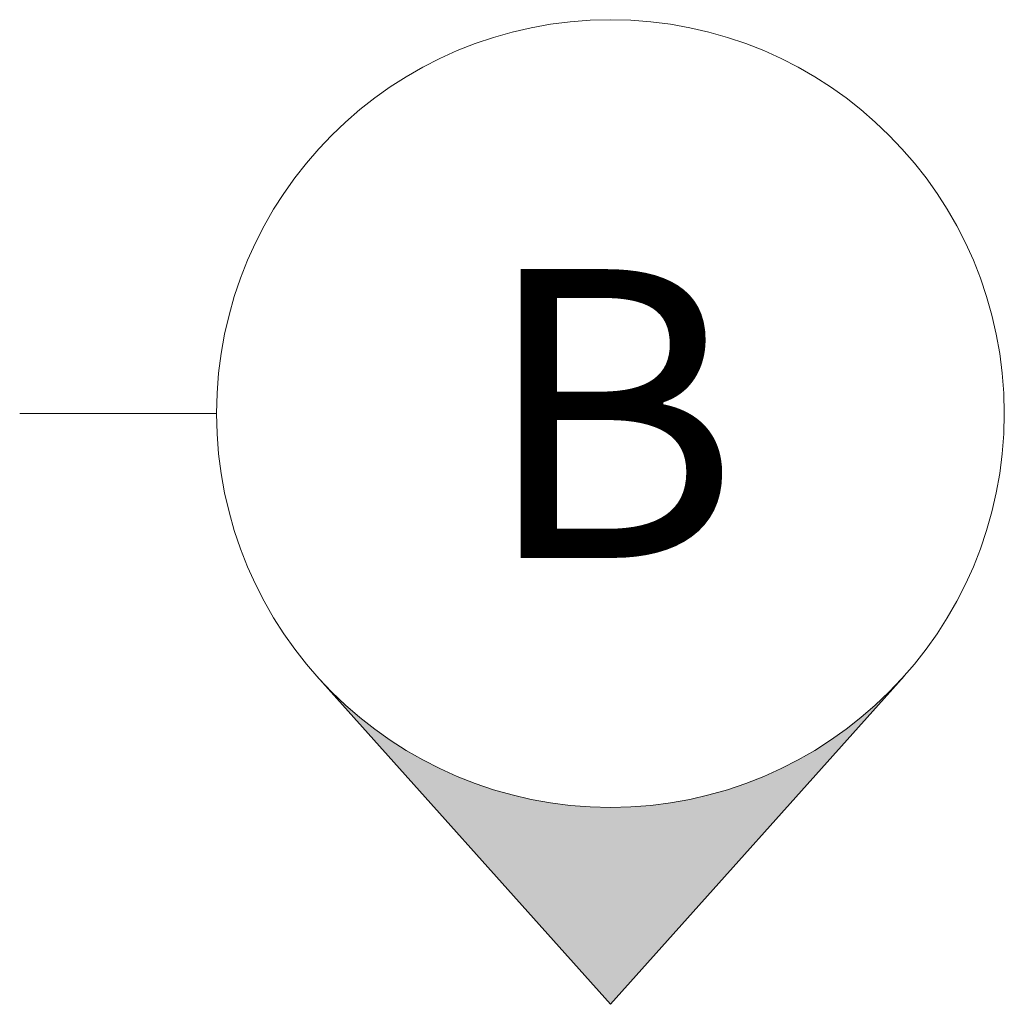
# Model space of a CAD drawing. Header units: millimetres. Extents: x 80 to 17288, y -2623 to 7492.
# Tile 54 of 125: x 3378 to 3416, y 7183 to 7220. Entities that reach past the tile are written whole.
import ezdxf

# ---------------------------------------------------------------- set-up
doc = ezdxf.new("R2010")
doc.units = ezdxf.units.MM
doc.layers.add('UNO-Dark Grey', color=7, linetype='Continuous', lineweight=13, true_color=0x44474e)
doc.styles.add('UNO Text', font='arial.ttf')

msp = doc.modelspace()

# ---------------------------------------------------------------- hatches: boundary and pattern name
at = {"layer": 'UNO-Dark Grey'}
h = msp.add_hatch(color=256, dxfattribs=at)
h.dxf.hatch_style = 1
h.paths.add_polyline_path([(3389.472, 7195.324), (3400.652, 7182.824), (3411.833, 7195.324, -0.447214)])

# ---------------------------------------------------------------- linework, layer by layer
for p, q in [((3385.652, 7205.324), (3378.152, 7205.324)), ((3400.652, 7182.824), (3389.472, 7195.324)), ((3400.652, 7182.824), (3411.833, 7195.324))]:
    msp.add_line(p, q, dxfattribs=at)
msp.add_circle((3400.652, 7205.324), 15, dxfattribs=at)

# ---------------------------------------------------------------- texts
at = {"layer": 'UNO-Dark Grey', "insert": (3400.652, 7205.324), "char_height": 11, "attachment_point": 5, "style": 'UNO Text'}
msp.add_mtext_dynamic_manual_height_columns('B', width=8.08334, gutter_width=12.5, heights=[0], dxfattribs=at)

doc.saveas('drawing.dxf')
